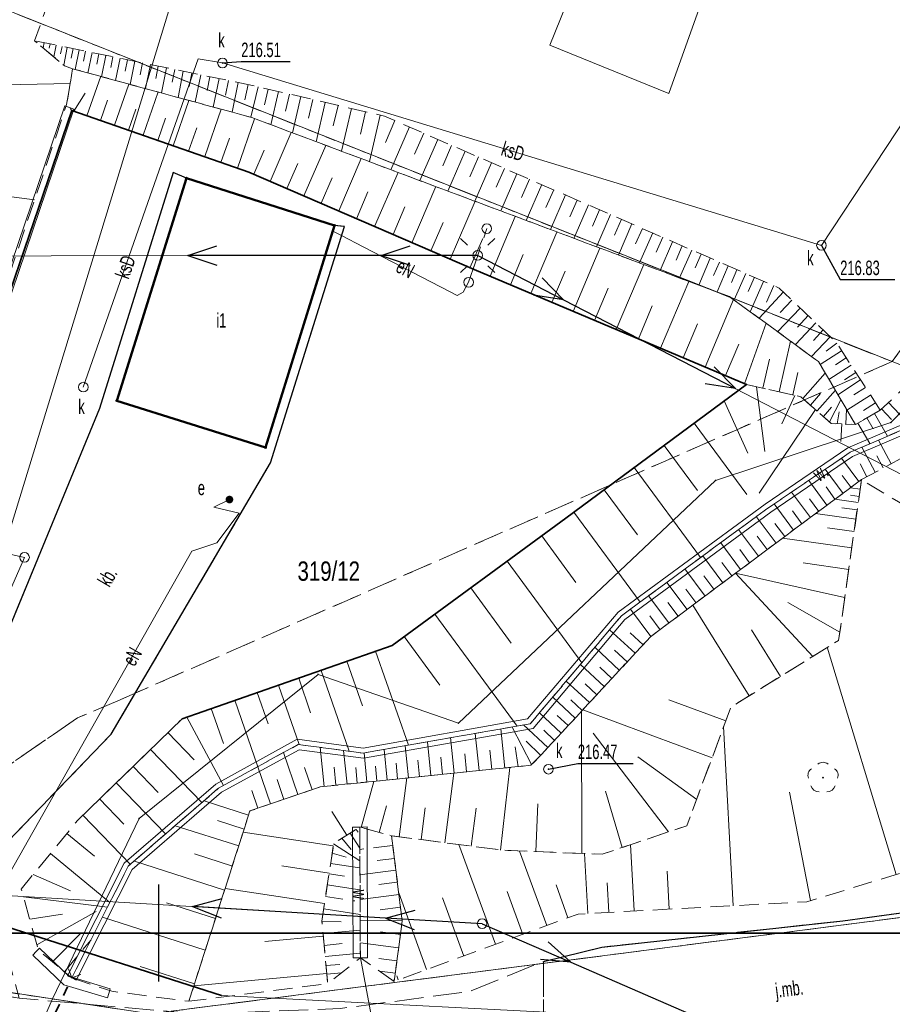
# Model space of a CAD drawing. Header units: metres. Extents: x 7477116 to 7525112, y 5510197 to 5567455.
# Tile 11 of 18: x 7496193 to 7496238, y 5531746 to 5531797. Entities that reach past the tile are written whole.
import ezdxf
from ezdxf.enums import TextEntityAlignment as Align

# ---------------------------------------------------------------- set-up
doc = ezdxf.new("R2010")
doc.units = ezdxf.units.M
for name, pattern in [('1.0_0.5', [1.5, 1, -0.5]), ('1.5_0.5', [2, 1.5, -0.5]), ('219-500', [0]), ('egkk-500', [2, 1.5, -0.5]), ('egug-500', [1, 0.5, -0.5]), ('otkz_500', [1, 0.5, -0.5]), ('suep_nn_500', [0]), ('supp_500', [1, 0.5, -0.5])]:
    doc.linetypes.add(name, pattern=pattern)
doc.layers.get('0').update_dxf_attribs({"color": 2, "lineweight": 5})
doc.styles.get("Standard").update_dxf_attribs({"font": 'Working1250', "width": 0.75})
doc.linetypes.add('902-500', pattern='A,3.75,0,[1,ksztalty.shx,S=0.5,R=0,X=0,Y=0],3.75', length=7.5)
doc.linetypes.add('otdn_500', pattern='A,5,0,[21,ksztalty.shx,S=0.5,R=0,X=-1,Y=0]', length=5)

# ---------------------------------------------------------------- blocks, each defined once
blk = doc.blocks.new('203')
at = {"linetype": 'Continuous', "lineweight": 0}
h = blk.add_hatch(color=0, dxfattribs=at)
edge = h.paths.add_edge_path()
edge.add_arc((0, 0), 0.045, 0, 360)
blk = doc.blocks.new('PUNKTBUD')
at = {"color": 0}
blk.add_circle((0, 0), 0.045, dxfattribs=at)
blk = doc.blocks.new('US15')
at = {"color": 0, "linetype": 'Continuous', "lineweight": 13}
blk.add_circle((0, 0), 0.25, dxfattribs=at)
blk = doc.blocks.new('OP021')
at = {"linetype": 'Continuous', "lineweight": 13}
h = blk.add_hatch(color=0, dxfattribs=at)
edge = h.paths.add_edge_path()
edge.add_arc((0, 0), 0.05, 0, 360)
at = {"color": 0, "linetype": 'Continuous', "lineweight": 13}
for centre, start, end in [((0, 0.4), 49.272, 130.728), ((-0.38, 0.124), 121.308, 202.548), ((0.38, 0.124), 337.452, 58.692), ((-0.235, -0.324), 193.221, 274.871), ((0.235, -0.324), 265.129, 346.779)]:
    blk.add_arc(centre, 0.4, start, end, dxfattribs=at)
blk = doc.blocks.new('PW01')
at = {"linetype": 'Continuous', "lineweight": 13}
h = blk.add_hatch(color=0, dxfattribs=at)
edge = h.paths.add_edge_path()
edge.add_arc((0, 0), 0.045, 0, 360)
blk = doc.blocks.new('SM01')
at = {"color": 0, "linetype": 'Continuous', "lineweight": 13}
for p, q in [((-0.53, 0.531), (-0.883, 0.884)), ((0.531, 0.531), (0.884, 0.884)), ((-0.53, -0.53), (-0.883, -0.883)), ((0.531, -0.53), (0.884, -0.883))]:
    blk.add_line(p, q, dxfattribs=at)
blk.add_circle((0, 0), 0.25, dxfattribs=at)
blk = doc.blocks.new('US25')
at = {"linetype": 'Continuous', "lineweight": 0}
h = blk.add_hatch(color=0, dxfattribs=at)
edge = h.paths.add_edge_path()
edge.add_arc((0, 0), 0.2, 0, 360)
blk = doc.blocks.new('SUEP1')
at = {"color": 0, "linetype": 'Continuous'}
for p, q in [((0, 0), (5, 0)), ((5, 0), (3.5, 0.5)), ((5, 0), (3.5, -0.5)), ((5, 0), (15, 0)), ((15, 0), (13.5, 0.5)), ((15, 0), (13.5, -0.5))]:
    blk.add_line(p, q, dxfattribs=at)
blk = doc.blocks.new('SM05')
at = {"color": 0, "linetype": 'Continuous', "lineweight": 13}
blk.add_circle((0, 0), 0.25, dxfattribs=at)
blk = doc.blocks.new('IB05')
at = {"color": 0, "linetype": 'Continuous', "lineweight": 13}
for q in [(0.354, 0.354), (0.354, -0.354)]:
    blk.add_line((0, 0), q, dxfattribs=at)
blk = doc.blocks.new('RAMKA500KP')
at = {"color": 0}
for p, q in [((197.5, 250), (202.5, 250)), ((200, 247.5), (200, 250)), ((200, 0), (200, 2.5)), ((197.5, 0), (202.5, 0))]:
    blk.add_line(p, q, dxfattribs=at)
at = {"color": 0, "flags": 128}
blk.add_lwpolyline([(0, 0), (400, 0), (400, 250), (0, 250)], close=True, dxfattribs=at)

msp = doc.modelspace()

# ---------------------------------------------------------------- linework, layer by layer
at = {"layer": '217-kontur klasyfikacyjny', "color": 92, "linetype": 'egkk-500', "lineweight": 18, "flags": 128}
for points in [[(7496237.93, 5531779.54), (7496268, 5531821.16)], [(7496190.85, 5531798.23), (7496237.93, 5531779.54)], [(7496237.93, 5531779.54), (7496198.01, 5531762.06)], [(7496198.01, 5531762.06), (7496195.8, 5531761.12)], [(7496195.8, 5531761.12), (7496190.12, 5531757.22)], [(7496199.57, 5531745.82), (7496243.91, 5531751.51)], [(7496183.43, 5531748.28), (7496194.5, 5531746.59)], [(7496194.5, 5531746.59), (7496199.57, 5531745.82)]]:
    msp.add_lwpolyline(points, dxfattribs=at)
at = {"layer": '218-kontur użytku gruntowego', "color": 94, "linetype": 'egug-500', "lineweight": 18, "flags": 128}
for points in [[(7496237.93, 5531779.54), (7496268, 5531821.16)], [(7496237.93, 5531779.54), (7496190.85, 5531798.23)], [(7496198.01, 5531762.06), (7496237.93, 5531779.54)], [(7496195.8, 5531761.12), (7496198.01, 5531762.06)], [(7496190.12, 5531757.22), (7496195.8, 5531761.12)], [(7496243.91, 5531751.51), (7496199.57, 5531745.82)], [(7496194.5, 5531746.59), (7496183.43, 5531748.28)], [(7496199.57, 5531745.82), (7496194.5, 5531746.59)]]:
    msp.add_lwpolyline(points, dxfattribs=at)
at = {"layer": '219-działka ewidencyjna', "color": 7, "linetype": '219-500', "lineweight": 18, "flags": 128}
for points in [[(7496190.85, 5531798.23), (7496240.11, 5531778.68)], [(7496237.87, 5531776.39), (7496240.11, 5531778.68)], [(7496228.8, 5531773.4), (7496237.87, 5531776.39)], [(7496215.5, 5531760.85), (7496228.8, 5531773.4)], [(7496198.99, 5531755.92), (7496208.24, 5531763.37)], [(7496208.24, 5531763.37), (7496215.5, 5531760.85)], [(7496194.5, 5531746.59), (7496198.99, 5531755.92)], [(7496152.29, 5531753.04), (7496194.5, 5531746.59)], [(7496199.57, 5531745.82), (7496243.91, 5531751.51)], [(7496192.12, 5531741.15), (7496194.5, 5531746.59)], [(7496199.57, 5531745.82), (7496194.5, 5531746.59)]]:
    msp.add_lwpolyline(points, dxfattribs=at)
at = {"layer": '312-budynek ewidencyjny', "color": 7, "linetype": 'CONTINUOUS', "lineweight": 50, "flags": 128}
for points in [[(7496197.84, 5531777.52), (7496201.43, 5531789.03)], [(7496201.43, 5531789.03), (7496209.1, 5531786.58)], [(7496209.1, 5531786.58), (7496205.52, 5531775.1)], [(7496205.52, 5531775.1), (7496197.84, 5531777.52)]]:
    msp.add_lwpolyline(points, dxfattribs=at)
at = {"layer": 'inna budowla', "color": 7, "linetype": 'CONTINUOUS', "lineweight": 18, "flags": 128}
msp.add_lwpolyline([(7496237.52, 5531824.6), (7496226.38, 5531793.41), (7496220.23, 5531795.9), (7496232.71, 5531826.72)], close=True, dxfattribs=at)
at = {"layer": 'jezdnia', "color": 7, "linetype": '1.5_0.5', "lineweight": 18, "flags": 128}
for points in [[(7496219.91, 5531742.7), (7496219.9, 5531748.53), (7496222.92, 5531749.27), (7496235.38, 5531750.63), (7496244.19, 5531751.84), (7496245.26, 5531752.07), (7496254.84, 5531758.52), (7496258.28, 5531760.49), (7496262.18, 5531755.89), (7496260.9, 5531744.62), (7496263.2, 5531742.67), (7496264.65, 5531741.25), (7496265.68, 5531740.06), (7496266.73, 5531738.52), (7496267.49, 5531736.71), (7496267.98, 5531734.31), (7496268.74, 5531728.51), (7496270.24, 5531717.28), (7496270.65, 5531715.95), (7496271, 5531715.43), (7496274.82, 5531712.16), (7496274.72, 5531706.32), (7496272.02, 5531703.8), (7496273.23, 5531694.43), (7496267.65, 5531694.66), (7496266.4, 5531694.63), (7496266.74, 5531696.48), (7496265.54, 5531705.41), (7496263.11, 5531723.91), (7496262.32, 5531729.02), (7496261.63, 5531733.69), (7496261.1, 5531735.63), (7496260.65, 5531736.5), (7496260.05, 5531737.22), (7496258.52, 5531738.64), (7496256.04, 5531740.33), (7496250.87, 5531743.38), (7496247.35, 5531745.13), (7496244.44, 5531745.61), (7496227.86, 5531743.55)], [(7496129.51, 5531751.42), (7496124.46, 5531752.16), (7496127.75, 5531756.69), (7496129.86, 5531756.34), (7496151.92, 5531753.19), (7496175.42, 5531749.45), (7496192.78, 5531746.63), (7496202.06, 5531745.81), (7496209.4, 5531746.1), (7496216.04, 5531746.97), (7496219.9, 5531748.53), (7496219.91, 5531742.7), (7496218.92, 5531741.34), (7496195.16, 5531740.48), (7496192.92, 5531741.22), (7496192.54, 5531741.33), (7496190.54, 5531741.85), (7496185.87, 5531742.87), (7496173.6, 5531744.7), (7496151.81, 5531748.42)]]:
    msp.add_lwpolyline(points, close=True, dxfattribs=at)
at = {"layer": 'krawężnik', "color": 7, "linetype": 'CONTINUOUS', "lineweight": 25, "flags": 128}
for points in [[(7496201.43, 5531789.03), (7496200.75, 5531789.31), (7496196.94, 5531777.11), (7496190.55, 5531761.62), (7496186.64, 5531752.57)], [(7496191.39, 5531751.8), (7496192.11, 5531754.64), (7496197.54, 5531760.28), (7496205.78, 5531774.31), (7496209.61, 5531786.52), (7496209.1, 5531786.58)], [(7496219.9, 5531748.53), (7496222.92, 5531749.27), (7496235.38, 5531750.63), (7496244.19, 5531751.84), (7496245.26, 5531752.07), (7496254.84, 5531758.52), (7496258.28, 5531760.49)]]:
    msp.add_lwpolyline(points, dxfattribs=at)
at = {"layer": 'obszar utwardzony', "color": 7, "linetype": '1.5_0.5', "lineweight": 18, "flags": 128}
msp.add_lwpolyline([(7496175.42, 5531749.45), (7496179.52, 5531753.82), (7496182.71, 5531753.33), (7496185.82, 5531756.61), (7496190.55, 5531761.62), (7496196.94, 5531777.11), (7496200.75, 5531789.31), (7496201.43, 5531789.03), (7496197.84, 5531777.52), (7496205.52, 5531775.1), (7496209.1, 5531786.58), (7496209.61, 5531786.52), (7496205.78, 5531774.31), (7496197.54, 5531760.28), (7496192.11, 5531754.64), (7496191.39, 5531751.8), (7496192.78, 5531746.63)], close=True, dxfattribs=at)
at = {"layer": 'obudowa ochronna przewodu', "color": 7, "linetype": 'CONTINUOUS', "lineweight": 35, "flags": 128}
msp.add_lwpolyline([(7496203.25, 5531746.77), (7496181.88, 5531753.6)], dxfattribs=at)
at = {"layer": 'ogrodzenie trwałe', "color": 7, "linetype": '902-500', "lineweight": 35, "flags": 128}
msp.add_lwpolyline([(7496185.34, 5531760.08), (7496190.57, 5531778.14), (7496195.51, 5531792.52), (7496204.67, 5531789.34), (7496216.31, 5531784.3), (7496230.4, 5531778.36), (7496221.06, 5531771.45), (7496212.08, 5531764.87), (7496201.22, 5531761.08), (7496195.82, 5531755.84)], dxfattribs=at)
at = {"layer": 'przepust', "color": 7, "linetype": 'otkz_500', "lineweight": 35, "flags": 128}
msp.add_lwpolyline([(7496192.54, 5531741.33), (7496195.5, 5531747.68)], dxfattribs=at)
at = {"layer": 'przewód elektroenergetyczny niskiego napięcia', "color": 1, "linetype": 'suep_nn_500', "lineweight": 18, "flags": 128}
for points in [[(7496216.5, 5531785.03), (7496172.35, 5531785)], [(7496216.5, 5531785.03), (7496258.97, 5531763.09)], [(7496216.73, 5531750.48), (7496147.85, 5531754.57)], [(7496147.85, 5531754.57), (7496216.73, 5531750.48)], [(7496244.98, 5531738.24), (7496216.73, 5531750.48)]]:
    msp.add_lwpolyline(points, dxfattribs=at)
at = {"layer": 'przewód elektroenergetyczny podziemny', "color": 1, "linetype": 'CONTINUOUS', "lineweight": 18, "flags": 128}
for points in [[(7496216.5, 5531785.03), (7496216.03, 5531783.64), (7496215.74, 5531783.13), (7496215.44, 5531782.96), (7496215.08, 5531783.14), (7496210.58, 5531785.48), (7496209.45, 5531786.06), (7496209.01, 5531786.29)], [(7496174.34, 5531742.23), (7496174.59, 5531742.17), (7496175.05, 5531742.18), (7496175.34, 5531742.93), (7496176.08, 5531742.85), (7496176.03, 5531742.35), (7496176.18, 5531741.96), (7496176.68, 5531742.18), (7496177.26, 5531742.48), (7496182.3, 5531741.92), (7496189.54, 5531748.27), (7496201.72, 5531769.74), (7496203.01, 5531770.17), (7496204.17, 5531771.7), (7496202.86, 5531772.01), (7496203.66, 5531772.41)]]:
    msp.add_lwpolyline(points, dxfattribs=at)
at = {"layer": 'przewód gazowy', "color": 40, "linetype": 'CONTINUOUS', "lineweight": 18, "flags": 128}
msp.add_lwpolyline([(7496191.39, 5531767.9), (7496201.23, 5531800.02), (7496218.87, 5531847.28)], dxfattribs=at)
at = {"layer": 'przewód kanalizacyjny', "color": 34, "linetype": 'CONTINUOUS', "lineweight": 18, "flags": 128}
for points in [[(7496196.1, 5531778.22), (7496202.05, 5531795.2), (7496203.3, 5531794.98), (7496234.28, 5531785.55), (7496245.38, 5531802.38)], [(7496122.54, 5531785.58), (7496182.84, 5531771.74), (7496193.06, 5531769.42), (7496177.12, 5531733), (7496173.45, 5531719.66)], [(7496212.39, 5531738.25), (7496210.43, 5531748.72)]]:
    msp.add_lwpolyline(points, dxfattribs=at)
at = {"layer": 'przewód wodociągowy', "color": 5, "linetype": 'CONTINUOUS', "lineweight": 18, "flags": 128}
msp.add_lwpolyline([(7496340.41, 5531719.9), (7496303.23, 5531719.03), (7496295.77, 5531719.88), (7496293.99, 5531737.64), (7496292.7, 5531745.25), (7496271.34, 5531746.25), (7496225.4, 5531745.64), (7496203.25, 5531746.77), (7496181.88, 5531753.6), (7496169.34, 5531756.45), (7496135.12, 5531759.9), (7496115.55, 5531761.85)], dxfattribs=at)
at = {"layer": 'rzędna-Atr2', "color": 34, "flags": 128}
for points in [[(7496203.3, 5531794.98), (7496204.27, 5531795.05), (7496206.8, 5531795.05)], [(7496234.28, 5531785.55), (7496235.25, 5531783.78), (7496238.072, 5531783.78)], [(7496220.16, 5531758.47), (7496221.68, 5531758.76), (7496224.539, 5531758.76)]]:
    msp.add_lwpolyline(points, dxfattribs=at)
at = {"layer": 'rów przydrożny (linia)', "color": 0, "linetype": 'CONTINUOUS', "lineweight": 18}
for p, q in [((7496190.202, 5531778.226), (7496195.143, 5531792.76)), ((7496195.143, 5531792.76), (7496195.38, 5531792.68)), ((7496190.678, 5531778.074), (7496195.617, 5531792.599)), ((7496195.617, 5531792.599), (7496195.38, 5531792.68)), ((7496235.649, 5531775.081), (7496243.058, 5531778.265)), ((7496235.891, 5531774.639), (7496243.342, 5531777.835)), ((7496231.366, 5531772.174), (7496235.649, 5531775.081)), ((7496231.654, 5531771.766), (7496235.891, 5531774.639)), ((7496223.757, 5531766.585), (7496231.366, 5531772.174)), ((7496224.103, 5531766.215), (7496231.654, 5531771.766)), ((7496219.079, 5531761.065), (7496223.757, 5531766.585)), ((7496219.361, 5531760.575), (7496224.103, 5531766.215)), ((7496210.575, 5531759.556), (7496219.079, 5531761.065)), ((7496210.585, 5531759.044), (7496219.361, 5531760.575)), ((7496202.956, 5531757.697), (7496207.169, 5531760.022)), ((7496207.169, 5531760.022), (7496210.575, 5531759.556)), ((7496203.244, 5531757.283), (7496207.271, 5531759.478)), ((7496207.271, 5531759.478), (7496210.585, 5531759.044)), ((7496198.215, 5531753.61), (7496202.956, 5531757.697)), ((7496198.625, 5531753.29), (7496203.244, 5531757.283)), ((7496195.277, 5531747.793), (7496198.215, 5531753.61)), ((7496195.723, 5531747.567), (7496198.625, 5531753.29)), ((7496195.277, 5531747.793), (7496195.5, 5531747.68)), ((7496195.723, 5531747.567), (7496195.5, 5531747.68))]:
    msp.add_line(p, q, dxfattribs=at)
at = {"layer": 'rów przydrożny (linia)', "color": 7, "linetype": 'CONTINUOUS', "lineweight": 18}
for p, q in [((7496210.025, 5531755.479), (7496210.4, 5531755.48)), ((7496210.055, 5531748.718), (7496210.025, 5531755.479)), ((7496210.775, 5531755.482), (7496210.4, 5531755.48)), ((7496210.805, 5531748.721), (7496210.775, 5531755.482)), ((7496210.055, 5531748.718), (7496210.43, 5531748.72)), ((7496210.805, 5531748.721), (7496210.43, 5531748.72))]:
    msp.add_line(p, q, dxfattribs=at)
at = {"layer": 'skarpa nieumocniona', "color": 7, "linetype": '1.0_0.5', "lineweight": 18, "flags": 128}
for points in [[(7496181.94, 5531759.12), (7496185.15, 5531779.82), (7496186.89, 5531793.12), (7496186.74, 5531800.96), (7496191.52, 5531817.15), (7496195.23, 5531820.28), (7496195.11, 5531830.22), (7496203.64, 5531825.68), (7496201.95, 5531817.93), (7496198.29, 5531809.15), (7496193.58, 5531796.13), (7496195.12, 5531794.84), (7496195.55, 5531794.68), (7496195.24, 5531792.84), (7496190.3, 5531778.15), (7496184.83, 5531760.59), (7496185.34, 5531760.08)], [(7496253.42, 5531794.78), (7496250.13, 5531783.5), (7496247.17, 5531781.82), (7496243.2, 5531778.05), (7496235.77, 5531774.86), (7496231.51, 5531771.97), (7496223.93, 5531766.4), (7496219.22, 5531760.82), (7496210.58, 5531759.3), (7496207.22, 5531759.75), (7496203.1, 5531757.49), (7496198.42, 5531753.45), (7496195.5, 5531747.68), (7496193.78, 5531749.12), (7496192.89, 5531752.27), (7496195.82, 5531755.84), (7496201.22, 5531761.08), (7496212.08, 5531764.87), (7496221.06, 5531771.45), (7496230.4, 5531778.36), (7496233.22, 5531777.72), (7496234.79, 5531776.34), (7496236.04, 5531776.29), (7496237.32, 5531777.03), (7496240.89, 5531780.37), (7496245.08, 5531783.69), (7496247.62, 5531791.5), (7496250.37, 5531796.69)], [(7496237.32, 5531777.03), (7496236.04, 5531776.29), (7496234.12, 5531779.55), (7496229.52, 5531782.9), (7496204.81, 5531792.16), (7496195.55, 5531794.68), (7496195.12, 5531794.84), (7496193.58, 5531796.13), (7496204.85, 5531793.82), (7496211.68, 5531792.23), (7496232.1, 5531783.34), (7496235.03, 5531780.55)], [(7496256, 5531791.47), (7496251.66, 5531782.37), (7496248.85, 5531779.59), (7496243.71, 5531777.39), (7496236.35, 5531773.44), (7496232.5, 5531770.59), (7496225.43, 5531765.31), (7496220.11, 5531759.57), (7496219.25, 5531758.67), (7496208.36, 5531757.56), (7496204.72, 5531756.31), (7496201.56, 5531746.47), (7496197.57, 5531746.99), (7496195.5, 5531747.68), (7496198.42, 5531753.45), (7496203.1, 5531757.49), (7496207.22, 5531759.75), (7496210.58, 5531759.3), (7496219.22, 5531760.82), (7496223.93, 5531766.4), (7496231.51, 5531771.97), (7496235.77, 5531774.86), (7496243.2, 5531778.05), (7496247.17, 5531781.82), (7496250.13, 5531783.5), (7496253.42, 5531794.78)], [(7496195.55, 5531794.68), (7496204.81, 5531792.16), (7496229.52, 5531782.9), (7496234.12, 5531779.55), (7496236.04, 5531776.29), (7496234.79, 5531776.34), (7496233.22, 5531777.72), (7496230.4, 5531778.36), (7496216.31, 5531784.3), (7496204.67, 5531789.34), (7496195.51, 5531792.52), (7496195.24, 5531792.84)], [(7496256, 5531791.47), (7496271.34, 5531791.86), (7496263.79, 5531781.77), (7496256.73, 5531773.26), (7496254.44, 5531762.82), (7496249.83, 5531757.68), (7496240.49, 5531753.73), (7496233.53, 5531751.62), (7496221.7, 5531750.98), (7496212.18, 5531747.5), (7496212.6, 5531750.62), (7496212.04, 5531755.03), (7496217.79, 5531754.28), (7496222.93, 5531754.07), (7496227.32, 5531755.55), (7496229.59, 5531761.67), (7496235.17, 5531765.13), (7496236.35, 5531773.44), (7496245.69, 5531767.84), (7496248.85, 5531779.59), (7496251.66, 5531782.37)], [(7496236.35, 5531773.44), (7496235.17, 5531765.13), (7496229.59, 5531761.67), (7496227.32, 5531755.55), (7496222.93, 5531754.07), (7496217.79, 5531754.28), (7496212.04, 5531755.03), (7496210.4, 5531755.48), (7496209.05, 5531754.63), (7496208.44, 5531750.62), (7496208.74, 5531747.38), (7496201.56, 5531746.47), (7496204.72, 5531756.31), (7496208.36, 5531757.56), (7496219.25, 5531758.67), (7496220.11, 5531759.57), (7496225.43, 5531765.31), (7496232.5, 5531770.59)], [(7496210.4, 5531755.48), (7496210.43, 5531748.72), (7496208.74, 5531747.38), (7496208.44, 5531750.62), (7496209.05, 5531754.63)], [(7496212.18, 5531747.5), (7496210.43, 5531748.72), (7496210.4, 5531755.48), (7496212.04, 5531755.03), (7496212.6, 5531750.62)]]:
    msp.add_lwpolyline(points, close=True, dxfattribs=at)
for points in [[(7496194.07, 5531796.03), (7496194.02, 5531795.77)], [(7496235.54, 5531776.31), (7496235.57, 5531777.09)], [(7496236.28, 5531772.94), (7496235.78, 5531773.02)], [(7496212.1, 5531754.53), (7496210.41, 5531754.32)], [(7496195.12, 5531748), (7496196.5, 5531749.65)], [(7496208.69, 5531747.88), (7496209.46, 5531747.95)]]:
    msp.add_lwpolyline(points, dxfattribs=at)
at = {"layer": 'skarpa nieumocniona', "color": 7, "linetype": 'CONTINUOUS', "lineweight": 18, "flags": 128}
for points in [[(7496194.38, 5531795.97), (7496194.34, 5531795.75)], [(7496194.69, 5531795.9), (7496194.57, 5531795.3)], [(7496195, 5531795.84), (7496194.92, 5531795.45)], [(7496195.27, 5531795.78), (7496195.09, 5531794.87)], [(7496195.57, 5531795.72), (7496195.47, 5531795.23)], [(7496195.89, 5531795.66), (7496195.68, 5531794.64)], [(7496196.22, 5531795.59), (7496196.11, 5531795.07)], [(7496196.56, 5531795.52), (7496196.34, 5531794.46)], [(7496196.91, 5531795.45), (7496196.8, 5531794.91)], [(7496197.27, 5531795.37), (7496197.04, 5531794.27)], [(7496197.63, 5531795.3), (7496197.52, 5531794.74)], [(7496198, 5531795.22), (7496197.77, 5531794.08)], [(7496198.38, 5531795.15), (7496198.26, 5531794.56)], [(7496198.77, 5531795.07), (7496198.52, 5531793.87)], [(7496199.17, 5531794.99), (7496199.04, 5531794.37)], [(7496199.57, 5531794.9), (7496199.31, 5531793.66)], [(7496199.98, 5531794.82), (7496199.85, 5531794.18)], [(7496200.4, 5531794.73), (7496200.14, 5531793.43)], [(7496196.29, 5531792.25), (7496197, 5531794.29)], [(7496200.83, 5531794.64), (7496200.7, 5531793.98)], [(7496201.27, 5531794.55), (7496201, 5531793.2)], [(7496201.72, 5531794.46), (7496201.58, 5531793.77)], [(7496202.18, 5531794.37), (7496201.89, 5531792.95)], [(7496202.65, 5531794.27), (7496202.5, 5531793.55)], [(7496186.88, 5531793.75), (7496195.42, 5531793.92)], [(7496197.71, 5531791.76), (7496198.45, 5531793.89)], [(7496203.13, 5531794.17), (7496202.82, 5531792.7)], [(7496203.61, 5531794.07), (7496203.46, 5531793.32)], [(7496204.11, 5531793.97), (7496203.8, 5531792.44)], [(7496204.62, 5531793.87), (7496204.46, 5531793.08)], [(7496205.14, 5531793.75), (7496204.77, 5531792.17)], [(7496195.61, 5531792.49), (7496196.19, 5531793.42)], [(7496199.19, 5531791.24), (7496199.97, 5531793.48)], [(7496205.66, 5531793.63), (7496205.47, 5531792.81)], [(7496206.2, 5531793.5), (7496205.8, 5531791.79)], [(7496206.77, 5531793.37), (7496206.56, 5531792.48)], [(7496207.36, 5531793.24), (7496206.92, 5531791.37)], [(7496196.99, 5531792.01), (7496197.35, 5531793.05)], [(7496200.75, 5531790.7), (7496201.56, 5531793.04)], [(7496207.97, 5531793.09), (7496207.75, 5531792.12)], [(7496208.61, 5531792.94), (7496208.14, 5531790.91)], [(7496209.28, 5531792.79), (7496209.03, 5531791.73)], [(7496198.44, 5531791.5), (7496198.82, 5531792.59)], [(7496202.38, 5531790.14), (7496203.23, 5531792.59)], [(7496209.98, 5531792.63), (7496209.46, 5531790.42)], [(7496210.7, 5531792.46), (7496210.44, 5531791.3)], [(7496211.46, 5531792.28), (7496210.9, 5531789.88)], [(7496199.96, 5531790.97), (7496200.36, 5531792.12)], [(7496204.07, 5531789.55), (7496204.96, 5531792.1)], [(7496212.22, 5531792), (7496211.73, 5531790.87)], [(7496212.97, 5531791.67), (7496212.01, 5531789.46)], [(7496201.55, 5531790.42), (7496201.97, 5531791.62)], [(7496205.77, 5531788.86), (7496206.86, 5531791.39)], [(7496213.71, 5531791.35), (7496213.23, 5531790.26)], [(7496203.22, 5531789.84), (7496203.66, 5531791.1)], [(7496207.51, 5531788.11), (7496208.64, 5531790.72)], [(7496214.43, 5531791.03), (7496213.5, 5531788.9)], [(7496215.15, 5531790.72), (7496214.69, 5531789.67)], [(7496204.92, 5531789.23), (7496205.46, 5531790.47)], [(7496215.85, 5531790.42), (7496214.95, 5531788.36)], [(7496206.63, 5531788.49), (7496207.19, 5531789.78)], [(7496209.31, 5531787.33), (7496210.48, 5531790.04)], [(7496216.54, 5531790.12), (7496216.1, 5531789.1)], [(7496217.22, 5531789.82), (7496216.35, 5531787.84)], [(7496211.17, 5531786.53), (7496212.38, 5531789.32)], [(7496217.88, 5531789.53), (7496217.46, 5531788.56)], [(7496218.53, 5531789.25), (7496217.7, 5531787.33)], [(7496186.33, 5531788.86), (7496193.58, 5531787.91)], [(7496208.4, 5531787.73), (7496208.97, 5531789.05)], [(7496219.18, 5531788.97), (7496218.77, 5531788.02)], [(7496219.81, 5531788.69), (7496219, 5531786.84)], [(7496210.23, 5531786.93), (7496210.82, 5531788.31)], [(7496213.09, 5531785.69), (7496214.34, 5531788.59)], [(7496220.43, 5531788.42), (7496220.03, 5531787.51)], [(7496221.04, 5531788.16), (7496220.26, 5531786.37)], [(7496215.08, 5531784.83), (7496216.37, 5531787.83)], [(7496221.64, 5531787.89), (7496221.26, 5531787.02)], [(7496222.23, 5531787.64), (7496221.48, 5531785.91)], [(7496212.12, 5531786.11), (7496212.73, 5531787.54)], [(7496222.8, 5531787.39), (7496222.44, 5531786.54)], [(7496223.37, 5531787.14), (7496222.65, 5531785.48)], [(7496214.08, 5531785.27), (7496214.71, 5531786.74)], [(7496217.14, 5531783.95), (7496218.44, 5531787.05)], [(7496223.93, 5531786.9), (7496223.57, 5531786.08)], [(7496224.48, 5531786.66), (7496223.78, 5531785.05)], [(7496219.25, 5531783.06), (7496220.6, 5531786.24)], [(7496225.02, 5531786.42), (7496224.67, 5531785.63)], [(7496225.55, 5531786.19), (7496224.87, 5531784.64)], [(7496216.1, 5531784.39), (7496216.76, 5531785.91)], [(7496226.07, 5531785.97), (7496225.73, 5531785.2)], [(7496226.58, 5531785.74), (7496225.93, 5531784.25)], [(7496218.19, 5531783.51), (7496218.85, 5531785.08)], [(7496221.43, 5531782.14), (7496222.81, 5531785.41)], [(7496227.08, 5531785.53), (7496226.76, 5531784.79)], [(7496227.57, 5531785.31), (7496226.94, 5531783.87)], [(7496228.06, 5531785.1), (7496227.75, 5531784.39)], [(7496223.67, 5531781.2), (7496225.09, 5531784.56)], [(7496228.53, 5531784.89), (7496227.93, 5531783.5)], [(7496229, 5531784.69), (7496228.7, 5531784)], [(7496220.33, 5531782.6), (7496221.02, 5531784.22)], [(7496229.46, 5531784.49), (7496228.88, 5531783.14)], [(7496229.91, 5531784.29), (7496229.63, 5531783.63)], [(7496230.36, 5531784.1), (7496229.76, 5531782.73)], [(7496225.96, 5531780.23), (7496227.42, 5531783.69)], [(7496230.81, 5531783.9), (7496230.49, 5531783.16)], [(7496231.29, 5531783.69), (7496230.6, 5531782.11)], [(7496222.54, 5531781.67), (7496223.24, 5531783.33)], [(7496232.31, 5531783.14), (7496231.06, 5531781.78)], [(7496231.81, 5531783.47), (7496231.44, 5531782.62)], [(7496228.26, 5531779.26), (7496229.73, 5531782.75)], [(7496232.75, 5531782.72), (7496232.14, 5531782.08)], [(7496224.81, 5531780.72), (7496225.53, 5531782.42)], [(7496233.18, 5531782.31), (7496232.01, 5531781.08)], [(7496227.12, 5531779.74), (7496227.86, 5531781.49)], [(7496230.3, 5531778.4), (7496231.42, 5531781.52)], [(7496233.99, 5531781.54), (7496232.93, 5531780.42)], [(7496233.6, 5531781.92), (7496233.04, 5531781.33)], [(7496234.37, 5531781.18), (7496233.86, 5531780.64)], [(7496232.09, 5531777.98), (7496232.68, 5531780.6)], [(7496234.73, 5531780.83), (7496233.76, 5531779.81)], [(7496235.07, 5531780.49), (7496234.52, 5531780.08)], [(7496229.31, 5531778.82), (7496230, 5531780.44)], [(7496235.32, 5531780.1), (7496234.22, 5531779.39)], [(7496231.25, 5531778.17), (7496231.59, 5531779.66)], [(7496235.56, 5531779.73), (7496235, 5531779.37)], [(7496232.8, 5531777.82), (7496233.06, 5531778.97)], [(7496233.32, 5531777.63), (7496234.48, 5531778.94)], [(7496235.81, 5531779.36), (7496234.67, 5531778.62)], [(7496236.05, 5531778.98), (7496235.48, 5531778.6)], [(7496236.3, 5531778.6), (7496235.13, 5531777.83)], [(7496230.92, 5531778.24), (7496231.35, 5531774.9)], [(7496234.05, 5531776.99), (7496235, 5531778.06)], [(7496236.55, 5531778.21), (7496235.96, 5531777.82)], [(7496229.25, 5531777.51), (7496230.48, 5531774.81)], [(7496232.91, 5531777.79), (7496232.23, 5531776.32)], [(7496233.71, 5531777.29), (7496234.23, 5531777.89)], [(7496234.7, 5531776.42), (7496235.28, 5531777.57)], [(7496236.81, 5531777.81), (7496235.6, 5531777.03)], [(7496237.07, 5531777.41), (7496236.46, 5531777.02)], [(7496237.75, 5531777.43), (7496238.9, 5531776.2)], [(7496233.97, 5531777.06), (7496231.05, 5531772.74)], [(7496234.38, 5531776.7), (7496234.8, 5531777.19)], [(7496235.1, 5531776.33), (7496235.19, 5531776.95)], [(7496237.39, 5531777.1), (7496237.91, 5531776.55)], [(7496236.62, 5531776.63), (7496236.95, 5531776.07)], [(7496237.02, 5531776.85), (7496237.69, 5531775.68)], [(7496227.69, 5531776.36), (7496230.42, 5531772.67)], [(7496235.33, 5531776.32), (7496235.29, 5531775.41)], [(7496236.17, 5531776.36), (7496236.79, 5531775.3)], [(7496237.88, 5531774.26), (7496237.23, 5531775.48)], [(7496226.14, 5531775.21), (7496227.86, 5531772.88)], [(7496237.06, 5531773.82), (7496236.37, 5531775.12)], [(7496236.21, 5531773.34), (7496235.31, 5531774.55)], [(7496237.48, 5531774.05), (7496237.14, 5531774.67)], [(7496224.59, 5531774.06), (7496228.03, 5531769.41)], [(7496235.4, 5531772.73), (7496234.47, 5531773.98)], [(7496236.63, 5531773.59), (7496236.28, 5531774.26)], [(7496234.56, 5531772.12), (7496233.62, 5531773.4)], [(7496235.81, 5531773.04), (7496235.35, 5531773.65)], [(7496223.04, 5531772.91), (7496224.76, 5531770.59)], [(7496234.98, 5531772.43), (7496234.52, 5531773.06)], [(7496233.71, 5531771.48), (7496232.73, 5531772.8)], [(7496234.14, 5531771.8), (7496233.66, 5531772.45)], [(7496236.18, 5531772.26), (7496234.98, 5531772.43)], [(7496236.23, 5531772.57), (7496235.79, 5531772.63)], [(7496232.83, 5531770.83), (7496231.83, 5531772.19)], [(7496233.27, 5531771.16), (7496232.78, 5531771.83)], [(7496236.13, 5531771.88), (7496235.34, 5531771.99)], [(7496221.47, 5531771.75), (7496224.9, 5531767.11)], [(7496231.93, 5531770.16), (7496230.91, 5531771.53)], [(7496236.06, 5531771.39), (7496233.98, 5531771.69)], [(7496231.02, 5531769.48), (7496229.99, 5531770.86)], [(7496232.38, 5531770.5), (7496231.87, 5531771.18)], [(7496235.97, 5531770.75), (7496234.6, 5531770.94)], [(7496219.82, 5531770.54), (7496221.58, 5531768.13)], [(7496231.47, 5531769.82), (7496230.96, 5531770.51)], [(7496235.85, 5531769.91), (7496232.26, 5531770.41)], [(7496230.1, 5531768.8), (7496229.07, 5531770.18)], [(7496230.56, 5531769.14), (7496230.05, 5531769.83)], [(7496229.18, 5531768.11), (7496228.15, 5531769.5)], [(7496218.03, 5531769.23), (7496221.88, 5531763.97)], [(7496228.26, 5531767.42), (7496227.22, 5531768.82)], [(7496229.64, 5531768.46), (7496229.13, 5531769.15)], [(7496235.69, 5531768.8), (7496233.34, 5531769.13)], [(7496228.72, 5531767.77), (7496228.2, 5531768.46)], [(7496235.48, 5531767.35), (7496229.84, 5531768.61)], [(7496233.83, 5531764.3), (7496229.84, 5531768.61)], [(7496216.14, 5531767.84), (7496218.23, 5531764.99)], [(7496227.33, 5531766.73), (7496226.28, 5531768.13)], [(7496227.79, 5531767.08), (7496227.27, 5531767.77)], [(7496226.39, 5531766.03), (7496225.34, 5531767.44)], [(7496225.46, 5531765.33), (7496224.4, 5531766.74)], [(7496226.86, 5531766.38), (7496226.34, 5531767.08)], [(7496230.54, 5531762.26), (7496227.63, 5531766.95)], [(7496235.23, 5531765.56), (7496232.54, 5531767.08)], [(7496214.29, 5531766.49), (7496218.54, 5531760.7)], [(7496225.93, 5531765.68), (7496225.4, 5531766.39)], [(7496212.7, 5531765.33), (7496214.54, 5531762.82)], [(7496224.64, 5531764.46), (7496223.32, 5531765.68)], [(7496225.05, 5531764.9), (7496224.38, 5531765.52)], [(7496232.16, 5531763.27), (7496230.66, 5531765.68)], [(7496223.83, 5531763.58), (7496222.55, 5531764.77)], [(7496238.15, 5531753.02), (7496234.58, 5531764.77)], [(7496211.22, 5531764.57), (7496212.92, 5531759.71)], [(7496224.23, 5531764.02), (7496223.58, 5531764.62)], [(7496209.73, 5531764.05), (7496210.54, 5531761.74)], [(7496223.04, 5531762.74), (7496221.81, 5531763.88)], [(7496223.43, 5531763.16), (7496222.81, 5531763.74)], [(7496207.24, 5531763.18), (7496207.86, 5531761.38)], [(7496208.4, 5531763.58), (7496209.86, 5531759.4)], [(7496206.19, 5531762.82), (7496207.27, 5531759.74)], [(7496222.28, 5531761.91), (7496221.08, 5531763.02)], [(7496222.66, 5531762.32), (7496222.05, 5531762.88)], [(7496205.1, 5531762.43), (7496205.66, 5531760.82)], [(7496221.54, 5531761.11), (7496220.38, 5531762.19)], [(7496203.93, 5531762.03), (7496205.13, 5531758.6)], [(7496221.91, 5531761.51), (7496221.32, 5531762.06)], [(7496229.33, 5531760.97), (7496226.38, 5531762.06)], [(7496201.46, 5531761.16), (7496203.35, 5531757.63)], [(7496202.71, 5531761.6), (7496203.35, 5531759.79)], [(7496220.82, 5531760.34), (7496219.7, 5531761.38)], [(7496221.18, 5531760.72), (7496220.61, 5531761.25)], [(7496221.88, 5531754.11), (7496221.87, 5531761.47)], [(7496228.62, 5531759.06), (7496221.94, 5531761.54)], [(7496219.29, 5531758.71), (7496218.28, 5531760.65)], [(7496220.13, 5531759.59), (7496218.87, 5531760.76)], [(7496229.72, 5531751.41), (7496229.22, 5531760.68)], [(7496200.47, 5531760.36), (7496201.84, 5531758.95)], [(7496216.57, 5531758.4), (7496216.37, 5531760.32)], [(7496217.91, 5531758.53), (7496217.7, 5531760.55)], [(7496220.47, 5531759.96), (7496219.92, 5531760.48)], [(7496226.37, 5531755.23), (7496222.47, 5531760.34)], [(7496208.56, 5531757.58), (7496208.36, 5531759.6)], [(7496212.92, 5531758.02), (7496212.75, 5531759.68)], [(7496214.08, 5531758.14), (7496213.9, 5531759.88)], [(7496215.29, 5531758.27), (7496215.1, 5531760.1)], [(7496218.6, 5531758.6), (7496218.44, 5531759.63)], [(7496219.75, 5531759.19), (7496219.01, 5531759.92)], [(7496199.57, 5531759.48), (7496202.23, 5531756.74)], [(7496207.2, 5531757.16), (7496206.46, 5531759.33)], [(7496209.74, 5531757.7), (7496209.56, 5531759.44)], [(7496210.77, 5531757.81), (7496210.62, 5531759.31)], [(7496211.82, 5531757.91), (7496211.66, 5531759.49)], [(7496214.68, 5531758.2), (7496214.59, 5531759.1)], [(7496215.92, 5531758.33), (7496215.83, 5531759.27)], [(7496217.23, 5531758.46), (7496217.13, 5531759.45)], [(7496227.83, 5531756.91), (7496224.78, 5531759.11)], [(7496198.68, 5531758.61), (7496199.98, 5531757.27)], [(7496205.78, 5531756.68), (7496205.12, 5531758.6)], [(7496209.17, 5531757.64), (7496209.08, 5531758.58)], [(7496211.29, 5531757.86), (7496211.21, 5531758.63)], [(7496212.36, 5531757.97), (7496212.28, 5531758.78)], [(7496213.49, 5531758.08), (7496213.4, 5531758.93)], [(7496207.93, 5531757.41), (7496207.54, 5531758.56)], [(7496210.27, 5531757.75), (7496210.19, 5531758.56)], [(7496214.8, 5531754.67), (7496215.27, 5531758.26)], [(7496217.68, 5531754.29), (7496218.16, 5531758.56)], [(7496197.8, 5531757.76), (7496200.36, 5531755.12)], [(7496206.48, 5531756.91), (7496206.12, 5531757.93)], [(7496210.47, 5531755.46), (7496211.12, 5531757.84)], [(7496212.43, 5531754.98), (7496212.83, 5531758.02)], [(7496205.13, 5531756.45), (7496204.82, 5531757.36)], [(7496223.98, 5531754.42), (7496223.11, 5531757.34)], [(7496233.72, 5531751.68), (7496232.63, 5531757.28)], [(7496196.94, 5531756.93), (7496198.19, 5531755.63)], [(7496204.65, 5531756.1), (7496202.35, 5531756.84)], [(7496211.4, 5531755.2), (7496211.78, 5531756.58)], [(7496219.51, 5531754.21), (7496219.61, 5531756.68)], [(7496196.08, 5531756.09), (7496198.54, 5531753.55)], [(7496209.73, 5531755.06), (7496208.96, 5531756.28)], [(7496213.57, 5531754.83), (7496213.78, 5531756.48)], [(7496216.16, 5531754.49), (7496216.42, 5531756.45)], [(7496204.14, 5531754.5), (7496200.86, 5531755.55)], [(7496204.42, 5531755.37), (7496203.04, 5531755.81)], [(7496195.25, 5531755.15), (7496196.68, 5531753.98)], [(7496209.03, 5531754.5), (7496204.37, 5531755.21)], [(7496209.91, 5531755.17), (7496210.4, 5531754.39)], [(7496210.21, 5531755.36), (7496210.31, 5531755.21)], [(7496209.05, 5531754.61), (7496210.41, 5531753.74)], [(7496209.48, 5531754.9), (7496209.95, 5531754.32)], [(7496217.42, 5531749.42), (7496215.53, 5531754.57)], [(7496224.59, 5531751.14), (7496224.41, 5531754.57)], [(7496194.4, 5531754.11), (7496197.48, 5531751.58)], [(7496203.81, 5531753.46), (7496201.85, 5531754.09)], [(7496208.97, 5531754.12), (7496209.69, 5531753.93)], [(7496220.07, 5531750.39), (7496218.66, 5531754.24)], [(7496222.19, 5531751.01), (7496222.02, 5531754.11)], [(7496203.41, 5531752.22), (7496198.74, 5531753.72)], [(7496208.89, 5531753.6), (7496210.41, 5531753.37)], [(7496212.19, 5531753.86), (7496211.3, 5531753.75)], [(7496193.51, 5531753.03), (7496195.43, 5531752.18)], [(7496208.82, 5531753.1), (7496206.37, 5531753.47)], [(7496208.81, 5531753.06), (7496209.61, 5531752.94)], [(7496212.27, 5531753.25), (7496210.41, 5531753.01)], [(7496226.41, 5531751.23), (7496226.3, 5531753.2)], [(7496208.72, 5531752.49), (7496210.41, 5531752.23)], [(7496212.34, 5531752.63), (7496211.38, 5531752.51)], [(7496221.17, 5531750.79), (7496220.55, 5531752.49)], [(7496223.28, 5531751.07), (7496223.2, 5531752.6)], [(7496208.58, 5531751.53), (7496203.44, 5531752.31)], [(7496212.43, 5531751.99), (7496210.42, 5531751.74)], [(7496213.86, 5531748.11), (7496212.42, 5531752.07)], [(7496218.83, 5531749.93), (7496218.03, 5531752.14)], [(7496193, 5531751.87), (7496197.35, 5531751.34)], [(7496202.93, 5531750.75), (7496200.4, 5531751.56)], [(7496208.63, 5531751.88), (7496209.52, 5531751.75)], [(7496215.78, 5531748.81), (7496214.68, 5531751.82)], [(7496193.33, 5531750.71), (7496195.03, 5531750.98)], [(7496193.7, 5531749.39), (7496196.76, 5531751.11)], [(7496208.54, 5531751.25), (7496210.42, 5531750.96)], [(7496212.51, 5531751.33), (7496211.46, 5531751.2)], [(7496202.41, 5531749.11), (7496197.09, 5531750.82)], [(7496208.44, 5531750.6), (7496209.43, 5531750.58)], [(7496212.6, 5531750.64), (7496210.42, 5531750.63)], [(7496194.51, 5531748.51), (7496195.97, 5531749.99)], [(7496208.5, 5531749.97), (7496210.42, 5531750.15)], [(7496212.51, 5531749.93), (7496211.47, 5531750.07)], [(7496208.51, 5531749.84), (7496205.49, 5531749.56)], [(7496208.56, 5531749.36), (7496209.49, 5531749.45)], [(7496212.41, 5531749.24), (7496210.43, 5531749.5)], [(7496208.61, 5531748.79), (7496210.43, 5531748.96)], [(7496212.32, 5531748.56), (7496211.38, 5531748.69)], [(7496201.85, 5531747.37), (7496199.05, 5531748.27)], [(7496208.69, 5531747.91), (7496201.82, 5531747.27)], [(7496208.65, 5531748.32), (7496209.37, 5531748.38)], [(7496212.24, 5531747.92), (7496211.42, 5531748.03)], [(7496212.19, 5531747.56), (7496212.13, 5531747.56)], [(7496212.39, 5531747.58), (7496212.32, 5531747.78)]]:
    msp.add_lwpolyline(points, dxfattribs=at)
at = {"layer": 'słup przewodów napowietrznych', "color": 7, "linetype": 'supp_500', "lineweight": 18, "flags": 128}
msp.add_lwpolyline([(7496216.97, 5531786.42), (7496216.03, 5531783.64)], dxfattribs=at)
at = {"layer": 'ściana oporowa (linia)', "color": 7, "linetype": 'otdn_500', "lineweight": 18}
for p, q in [((7496193.487, 5531748.859), (7496193.66, 5531749.04)), ((7496193.487, 5531748.859), (7496195.087, 5531747.322)), ((7496195.087, 5531747.322), (7496197.347, 5531746.641)), ((7496197.347, 5531746.641), (7496197.42, 5531746.88))]:
    msp.add_line(p, q, dxfattribs=at)
at = {"layer": 'ściana oporowa (linia)', "color": 7, "lineweight": 18}
for p, q in [((7496193.833, 5531749.221), (7496193.66, 5531749.04)), ((7496193.833, 5531749.221), (7496195.353, 5531747.778)), ((7496195.353, 5531747.778), (7496197.493, 5531747.119)), ((7496197.493, 5531747.119), (7496197.42, 5531746.88))]:
    msp.add_line(p, q, dxfattribs=at)

# ---------------------------------------------------------------- block references
at = {"layer": '203-punkt graniczny', "color": 7, "linetype": 'CONTINUOUS', "lineweight": 18}
for p in [(7496237.87, 5531776.39), (7496228.8, 5531773.4), (7496208.24, 5531763.37), (7496215.5, 5531760.85), (7496198.99, 5531755.92), (7496194.5, 5531746.59)]:
    msp.add_blockref('203', p, dxfattribs=at)
at = {"layer": 'drzewo liściaste', "color": 94, "linetype": 'CONTINUOUS', "lineweight": 18}
msp.add_blockref('OP021', (7496234.36, 5531758.03), dxfattribs=at)
at = {"layer": 'elektroenergetyczne urządzenie techniczne', "color": 1, "linetype": 'CONTINUOUS', "lineweight": 18}
msp.add_blockref('US25', (7496203.66, 5531772.41), dxfattribs=at)
at = {"layer": 'latarnia', "color": 7, "linetype": 'CONTINUOUS', "lineweight": 18}
msp.add_blockref('SM01', (7496216.5, 5531785.03), dxfattribs=at)
at = {"layer": 'przepust', "color": 7, "linetype": 'CONTINUOUS', "lineweight": 35, "rotation": 425.008}
msp.add_blockref('IB05', (7496195.5, 5531747.68), dxfattribs=at)
at = {"layer": 'przewód elektroenergetyczny niskiego napięcia', "color": 1, "linetype": 'CONTINUOUS', "lineweight": 18}
for p, rotation in [((7496216.5, 5531785.03), 180.039), ((7496216.5, 5531785.03), 332.679), ((7496216.73, 5531750.48), 176.602), ((7496216.73, 5531750.48), 336.574)]:
    msp.add_blockref('SUEP1', p, dxfattribs=dict(at, rotation=rotation))
at = {"layer": 'Punkt budynku', "color": 5, "linetype": 'CONTINUOUS', "lineweight": 18}
for p in [(7496201.43, 5531789.03), (7496209.1, 5531786.58), (7496197.84, 5531777.52), (7496205.52, 5531775.1)]:
    msp.add_blockref('PUNKTBUD', p, dxfattribs=at)
at = {"layer": 'rzędna', "color": 34, "linetype": 'CONTINUOUS', "lineweight": 18}
for p in [(7496203.3, 5531794.98), (7496234.28, 5531785.55), (7496220.16, 5531758.47)]:
    msp.add_blockref('PW01', p, dxfattribs=at)
at = {"layer": 'studnia kanalizacyjna', "color": 34, "linetype": 'CONTINUOUS', "lineweight": 18}
for p in [(7496203.3, 5531794.98), (7496234.28, 5531785.55), (7496196.1, 5531778.22), (7496193.06, 5531769.42), (7496220.16, 5531758.47)]:
    msp.add_blockref('US15', p, dxfattribs=at)
at = {"layer": 'słup przewodów napowietrznych', "color": 7, "linetype": 'CONTINUOUS', "lineweight": 18}
for name, p in [('SM05', (7496216.97, 5531786.42)), ('SM05', (7496216.03, 5531783.64)), ('US15', (7496216.73, 5531750.48))]:
    msp.add_blockref(name, p, dxfattribs=at)
at = {"layer": 'Wstawianie ramki sekcyjnej z opisem', "color": 7, "linetype": 'CONTINUOUS', "lineweight": 13}
for p in [(7496000, 5531750), (7496000, 5531500)]:
    msp.add_blockref('RAMKA500KP', p, dxfattribs=at)

# ---------------------------------------------------------------- texts
at = {"layer": '211-numer działki ewidencyjnej', "color": 7, "linetype": 'CONTINUOUS', "lineweight": 18, "width": 0.79}
msp.add_text('319/12', height=1, dxfattribs=at).set_placement((7496207.18, 5531768.21))
at = {"layer": '312-oznaczenie budynku ewidencyjnego-Atr117', "color": 7, "width": 0.667}
msp.add_text('i1', height=0.75, dxfattribs=at).set_placement((7496203.24, 5531781.67), align=Align.MIDDLE_CENTER)
at = {"layer": 'elektroenergetyczne urządzenie techniczne-Atr17', "color": 1, "width": 0.667}
msp.add_text('e', height=0.75, dxfattribs=at).set_placement((7496202.02, 5531772.64))
at = {"layer": 'jezdnia-Atr17', "color": 7, "width": 0.667}
msp.add_text('j.mb.', height=0.75, rotation=7.082, dxfattribs=at).set_placement((7496231.94, 5531746.65))
at = {"layer": 'obszar utwardzony-Atr17', "color": 7, "width": 0.667}
msp.add_text('kb.', height=0.75, rotation=59.573, dxfattribs=at).set_placement((7496197.45, 5531767.84))
at = {"layer": 'przewód elektroenergetyczny podziemny-Atr1', "color": 1, "width": 0.667}
for rotation, p in [(332.525, (7496212.38, 5531784.55)), (60.433, (7496198.42, 5531763.92))]:
    msp.add_text('eN', height=0.75, rotation=rotation, dxfattribs=at).set_placement(p, align=Align.MIDDLE_LEFT)
at = {"layer": 'przewód kanalizacyjny-Atr1', "color": 34, "width": 0.667}
for rotation, p in [(343.07, (7496217.77, 5531790.58)), (70.689, (7496198.09, 5531783.89))]:
    msp.add_text('ksD', height=0.75, rotation=rotation, dxfattribs=at).set_placement(p, align=Align.MIDDLE_LEFT)
at = {"layer": 'rzędna-Atr2', "color": 34, "width": 0.667}
for s, p in [('216.51', (7496204.27, 5531795.058)), ('216.83', (7496235.25, 5531783.788)), ('216.47', (7496221.68, 5531758.768))]:
    msp.add_text(s, height=0.75, dxfattribs=at).set_placement(p, align=Align.BOTTOM_LEFT)
at = {"layer": 'rów przydrożny (linia)-Atr17', "color": 7, "width": 0.667}
for rotation, p in [(34.153, (7496233.95, 5531773.62)), (270.254, (7496210.41, 5531752.24))]:
    msp.add_text('w.', height=0.75, rotation=rotation, dxfattribs=at).set_placement(p, align=Align.MIDDLE_LEFT)
at = {"layer": 'studnia kanalizacyjna-Atr17', "color": 34, "width": 0.667}
for p in [(7496203.08, 5531795.78), (7496233.54, 5531784.52), (7496195.84, 5531776.84), (7496220.55, 5531759.05)]:
    msp.add_text('k', height=0.75, dxfattribs=at).set_placement(p)

doc.saveas('drawing.dxf')
